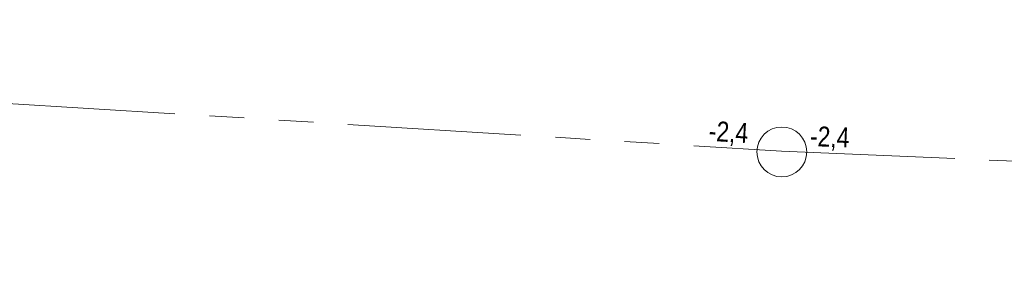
# Model space of a CAD drawing. Header units: millimetres. Extents: x 812 to 183790, y 13 to 580968.
# Tile 67 of 256: x 182480.4 to 182498.16, y 580814.8 to 580819.33. Entities that reach past the tile are written whole.
import ezdxf

# ---------------------------------------------------------------- set-up
doc = ezdxf.new("R2010")
doc.units = ezdxf.units.MM
doc.header["$LTSCALE"] = 5
doc.linetypes.add('PHANTOM2', pattern=[1.25, 0.625, -0.125, 0.125, -0.125, 0.125, -0.125])
for name, color, linetype, lineweight in [('000 BOB begin', 252, 'Continuous', 13), ('000 BOB eind', 252, 'Continuous', 13), ('046 GEMENGD STELSEL', 252, 'PHANTOM2', 0), ('inspectie- rioolput', 252, 'Continuous', 9)]:
    doc.layers.add(name, color=color, linetype=linetype, lineweight=lineweight)
doc.styles.add('Arial Narrow', font='Arial Narrow.shx')

# ---------------------------------------------------------------- blocks, each defined once
blk = doc.blocks.new('RIOOLP122')
at = {"layer": 'inspectie- rioolput', "color": 251, "linetype": 'Continuous', "lineweight": 0, "true_color": 0x696969}
blk.add_circle((-0.0001859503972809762, -3.208557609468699e-05), 0.9, dxfattribs=at)

msp = doc.modelspace()

# ---------------------------------------------------------------- linework, layer by layer
at = {"layer": '046 GEMENGD STELSEL', "flags": 128}
for points in [[(182436.419, 580820.527), (182494.146199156, 580816.9639684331)], [(182494.146199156, 580816.9639684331), (182544.717, 580814.799)]]:
    msp.add_lwpolyline(points, dxfattribs=at)

# ---------------------------------------------------------------- block references
at = {"linetype": 'Continuous', "lineweight": 0, "xscale": 0.5, "yscale": 0.5, "zscale": 0.5}
msp.add_blockref('RIOOLP122', (182494.15, 580816.9500000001), dxfattribs=at)

# ---------------------------------------------------------------- texts
at = {"layer": '000 BOB begin', "insert": (182495.0138243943, 580817.1894992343), "char_height": 0.36, "attachment_point": 5, "rotation": 357.708168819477, "line_spacing_factor": 0.6, "style": 'Arial Narrow'}
msp.add_mtext('-2,4', dxfattribs=at)
at = {"layer": '000 BOB eind', "insert": (182493.1880980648, 580817.2768401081), "char_height": 0.36, "attachment_point": 5, "rotation": 356.56225322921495, "line_spacing_factor": 0.6, "style": 'Arial Narrow'}
msp.add_mtext('-2,4', dxfattribs=at)

doc.saveas('drawing.dxf')
